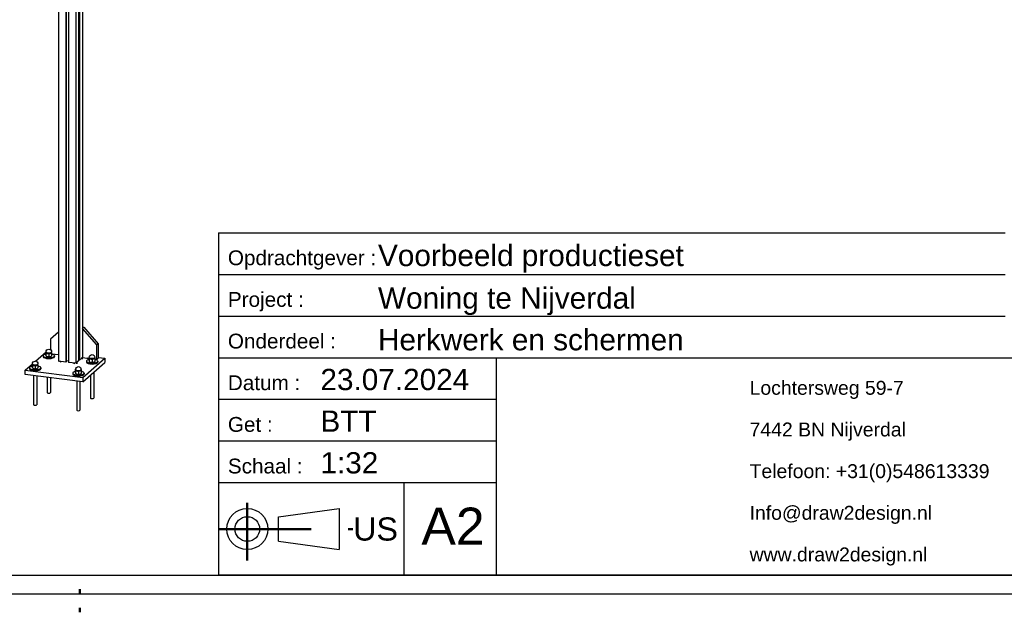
# Model space of a CAD drawing. Header units: millimetres. Extents: x 4464 to 5058, y 2900 to 3320.
# Tile 68 of 110: x 4859 to 4966, y 2903 to 2967. Entities that reach past the tile are written whole.
import ezdxf
from ezdxf.enums import TextEntityAlignment as Align

# ---------------------------------------------------------------- set-up
doc = ezdxf.new("R2010")
doc.units = ezdxf.units.MM
doc.linetypes.add('DOT', pattern=[2, 0.5, -1.5])
doc.linetypes.add('STRICHPUNKT2', pattern=[18.5, 10, -4, 0.5, -4])
doc.layers.get('0').update_dxf_attribs({"linetype": 'CONTINUOUS'})
doc.layers.add('LE_ALL', color=7, linetype='CONTINUOUS', lineweight=50)
doc.layers.add('TXT_YELLOW', color=2, linetype='CONTINUOUS')
doc.styles.add('ARIAL', font='arial.ttf')

# ---------------------------------------------------------------- blocks, each defined once
blk = doc.blocks.new('TFIELD_00005', base_point=(4938.36, 2909.39))
at = {"layer": 'TXT_YELLOW', "style": 'ARIAL'}
for s, p in [('Lochtersweg 59-7', (4938.36, 2927.39)), ('7442 BN Nijverdal', (4938.36, 2922.89)), ('Telefoon: +31(0)548613339', (4938.36, 2918.39)), ('Info@draw2design.nl', (4938.36, 2913.89)), ('www.draw2design.nl', (4938.36, 2909.39))]:
    blk.add_text(s, height=1.5, dxfattribs=at).set_placement(p, align=Align.MIDDLE_LEFT)
blk = doc.blocks.new('FLEX_00004', base_point=(4951.17, 2907.14))
blk.add_blockref('TFIELD_00005', (4938.36, 2909.39))
blk = doc.blocks.new('D2D_00003', base_point=(4911.23, 2909))
blk.add_blockref('FLEX_00004', (4951.17, 2907.14))
blk = doc.blocks.new('TFIELD_00007', base_point=(4902.9, 2912.45))
at = {"layer": 'TXT_YELLOW', "style": 'ARIAL'}
blk.add_text('A2', height=4, dxfattribs=at).set_placement((4902.9, 2912.45), align=Align.MIDDLE_LEFT)
blk = doc.blocks.new('FLEX_00006', base_point=(4906.28, 2912.45))
blk.add_blockref('TFIELD_00007', (4902.9, 2912.45))
blk = doc.blocks.new('TFIELD_00013', base_point=(4895.52, 2912.14))
at = {"layer": 'TXT_YELLOW', "style": 'ARIAL'}
blk.add_text('US', height=2.5, dxfattribs=at).set_placement((4895.52, 2912.14), align=Align.MIDDLE_LEFT)
blk = doc.blocks.new('FLEX_00012', base_point=(4895.52, 2912.14))
blk.add_blockref('TFIELD_00013', (4895.52, 2912.14))
blk = doc.blocks.new('US_00011', base_point=(4885.42, 2912.14))
blk.add_line((4887.45, 2910.81), (4894.01, 2909.92))
blk.add_lwpolyline([(4887.45, 2910.81), (4887.45, 2913.47), (4894.01, 2914.36), (4894.01, 2909.92)])
for radius in [2.22, 1.33]:
    blk.add_circle((4884.09, 2912.14), radius)
at = {"layer": 'LE_ALL', "color": 1, "linetype": 'STRICHPUNKT2'}
for p, q in [((4884.09, 2914.96), (4884.09, 2908.74)), ((4880.99, 2912.14), (4895.86, 2912.14))]:
    blk.add_line(p, q, dxfattribs=at)
blk.add_blockref('FLEX_00012', (4895.52, 2912.14))
blk = doc.blocks.new('SCHRIFE_00015', base_point=(4891.99, 2927.14))
for p, q in [((4880.99, 2944.14), (4965.99, 2944.14)), ((4880.99, 2944.14), (4880.99, 2907.14)), ((4880.99, 2939.64), (4965.99, 2939.64)), ((4880.99, 2935.14), (4965.99, 2935.14)), ((4880.99, 2930.64), (5050.99, 2930.64)), ((4910.99, 2930.64), (4910.99, 2907.14)), ((4910.99, 2926.14), (4880.99, 2926.14)), ((4910.99, 2921.64), (4880.99, 2921.64)), ((4910.99, 2917.14), (4880.99, 2917.14)), ((4900.99, 2917.14), (4900.99, 2907.14)), ((5050.99, 2907.14), (4880.99, 2907.14))]:
    blk.add_line(p, q)
at = {"layer": 'TXT_YELLOW', "style": 'ARIAL'}
for s, p in [('Voorbeeld productieset', (4898.21, 2940.54)), ('Woning te Nijverdal', (4898.21, 2935.94)), ('Herkwerk en schermen', (4898.21, 2931.44)), ('23.07.2024', (4891.99, 2927.14)), ('BTT', (4891.99, 2922.64)), ('1:32', (4891.99, 2918.14))]:
    blk.add_text(s, height=2.3, dxfattribs=at).set_placement(p)
blk = doc.blocks.new('NL_00026', base_point=(4881.99, 2940.64))
at = {"layer": 'TXT_YELLOW', "style": 'ARIAL'}
for s, p in [('Opdrachtgever :', (4881.99, 2940.64)), ('Project :', (4881.99, 2936.14)), ('Onderdeel :', (4881.99, 2931.64)), ('Datum :', (4881.99, 2927.14)), ('Get :', (4881.99, 2922.64)), ('Schaal :', (4881.99, 2918.14))]:
    blk.add_text(s, height=1.6, dxfattribs=at).set_placement(p)
blk = doc.blocks.new('SCHRIFE_00014')
for name, p in [('SCHRIFE_00015', (4891.99, 2927.14)), ('NL_00026', (4881.99, 2940.64))]:
    blk.add_blockref(name, p)
blk = doc.blocks.new('DINA2_00002', base_point=(4470.99, 2907.14))
blk.add_line((4468.99, 2905.14), (5052.99, 2905.14))
blk.add_lwpolyline([(4470.99, 2907.14), (5050.99, 2907.14), (5050.99, 3313.14)])
at = {"layer": 'LE_ALL', "linetype": 'DOT'}
blk.add_line((4865.99, 2903.14), (4865.99, 2907.14), dxfattribs=at)
for name, p in [('SCHRIFE_00014', (0, 0)), ('D2D_00003', (4911.23, 2909)), ('US_00011', (4885.42, 2912.14)), ('FLEX_00006', (4906.28, 2912.45))]:
    blk.add_blockref(name, p)
blk = doc.blocks.new('_ZBL0080_00001')
blk.add_blockref('DINA2_00002', (4470.99, 2907.14))
blk = doc.blocks.new('Profiel 60x60_03096', base_point=(4863.69, 3021.27))
for p, q in [((4863.69, 3021.27), (4863.69, 2930.27)), ((4865.86, 3021.44), (4865.86, 2930.3)), ((4865.9, 3021.47), (4865.9, 2930.4)), ((4865.96, 3021.53), (4865.96, 2930.39)), ((4866.27, 3021.8), (4866.27, 2930.66)), ((4864.49, 3021.17), (4864.49, 2930.17)), ((4864.51, 3021.16), (4864.51, 2930.19)), ((4864.76, 3021.13), (4864.76, 2930.14)), ((4865.56, 3021.17), (4865.56, 2930.04)), ((4864.49, 2930.17), (4863.69, 2930.27)), ((4864.51, 2930.19), (4864.49, 2930.17)), ((4864.76, 2930.27), (4864.51, 2930.3)), ((4865.56, 2930.04), (4864.76, 2930.14)), ((4865.86, 2930.3), (4865.56, 2930.04)), ((4865.9, 2930.44), (4865.86, 2930.45)), ((4865.96, 2930.39), (4865.9, 2930.4)), ((4866.27, 2930.66), (4865.96, 2930.39))]:
    blk.add_line(p, q)
blk = doc.blocks.new('Profiel 60x60_03095')
blk.add_blockref('Profiel 60x60_03096', (4863.69, 3021.27))
blk = doc.blocks.new('Brede Strip 15x200_03099', base_point=(4863.98, 2930.23))
for p, q in [((4861.19, 2930.27), (4862.34, 2931.28)), ((4860.09, 2929.3), (4860.87, 2929.98)), ((4866.33, 2928.51), (4868.68, 2930.59)), ((4867.97, 2930.68), (4868.68, 2930.59)), ((4868.68, 2930.59), (4868.68, 2930.12)), ((4860.09, 2929.3), (4866.33, 2928.51)), ((4860.09, 2928.83), (4860.09, 2929.3)), ((4866.33, 2928.04), (4860.09, 2928.83))]:
    blk.add_line(p, q)
blk.add_lwpolyline([(4866.33, 2928.51), (4866.33, 2928.04), (4868.68, 2930.12)])
for centre, start_param, end_param in [((4863.96, 2930.31), 3.883876, 4.818168), ((4865.44, 2930.13), 3.883876, 4.818168), ((4865.44, 2930.13), 5.454672, 6.283185), ((4866, 2930.62), 5.454672, 6.283185)]:
    blk.add_ellipse(centre, major_axis=(0.233, 0), ratio=0.333333, start_param=start_param, end_param=end_param)
blk = doc.blocks.new('_03101', base_point=(4866.89, 2930.58))
at = {"layer": 'LE_ALL', "color": 1, "linetype": 'STRICHPUNKT2'}
for p, q in [((4863.69, 2930.35), (4863.65, 2930.35)), ((4863.88, 2930.25), (4863.84, 2930.21)), ((4865.36, 2930.06), (4865.32, 2930.02)), ((4865.63, 2930.1), (4865.75, 2930.09)), ((4866.19, 2930.59), (4866.31, 2930.58)), ((4866.89, 2930.58), (4866.87, 2930.57))]:
    blk.add_line(p, q, dxfattribs=at)
blk = doc.blocks.new('_03100')
blk.add_blockref('_03101', (4866.89, 2930.58))
blk = doc.blocks.new('Brede Strip 15x200_03098')
for name, p in [('Brede Strip 15x200_03099', (4863.98, 2930.23)), ('_03100', (0, 0))]:
    blk.add_blockref(name, p)
blk = doc.blocks.new('Carrosseriering M12 (ISO 7093 _ DIN 9021)_03106', base_point=(4860.55, 2929.46))
for p, q in [((4860.55, 2929.56), (4860.55, 2929.46)), ((4861.78, 2929.56), (4861.78, 2929.46))]:
    blk.add_line(p, q)
for centre, start_param, end_param in [((4861.17, 2929.56), 2.124058, 3.141593), ((4861.17, 2929.56), 3.141593, 6.283185), ((4861.17, 2929.46), 3.141593, 6.283185), ((4861.17, 2929.56), 6.283185, 7.30072)]:
    blk.add_ellipse(centre, major_axis=(0.617, 0), ratio=0.333333, start_param=start_param, end_param=end_param)
blk = doc.blocks.new('Carrosseriering M12 (ISO 7093 _ DIN 9021)_03105')
blk.add_blockref('Carrosseriering M12 (ISO 7093 _ DIN 9021)_03106', (4860.55, 2929.46))
blk = doc.blocks.new('Hoge dopmoer (DIN 1587)-M12_03108', base_point=(4861.47, 2929.89))
for p, q in [((4860.87, 2929.86), (4860.84, 2929.91)), ((4860.87, 2929.88), (4860.87, 2929.97)), ((4860.9, 2929.79), (4860.87, 2929.86)), ((4860.9, 2929.5), (4860.9, 2929.79)), ((4861.06, 2929.79), (4860.9, 2929.79)), ((4861.22, 2929.75), (4861.06, 2929.79)), ((4861.36, 2929.8), (4861.22, 2929.75)), ((4861.47, 2929.88), (4861.47, 2929.97)), ((4860.84, 2929.62), (4860.87, 2929.55)), ((4860.87, 2929.55), (4860.9, 2929.5)), ((4860.9, 2929.5), (4861.06, 2929.47)), ((4861.06, 2929.47), (4861.22, 2929.46)), ((4861.22, 2929.46), (4861.22, 2929.75))]:
    blk.add_line(p, q)
for points in [[(4860.84, 2929.62), (4860.84, 2929.91), (4860.87, 2929.92)], [(4861.22, 2929.46), (4861.36, 2929.49), (4861.49, 2929.54), (4861.49, 2929.83)], [(4861.47, 2929.89), (4861.49, 2929.83), (4861.36, 2929.8)]]:
    blk.add_lwpolyline(points)
blk.add_lwpolyline([(4860.87, 2929.97, -0.414214), (4861.17, 2930.27, -0.414214), (4861.47, 2929.97)], format="xyb")
for centre, start_param, end_param in [((4861.17, 2929.97), 3.141593, 6.283185), ((4861.17, 2929.88), 3.141593, 3.303824), ((4861.17, 2929.88), 3.303824, 4.351022), ((4861.17, 2929.88), 4.351022, 5.398219), ((4861.17, 2929.88), 5.398219, 6.283185)]:
    blk.add_ellipse(centre, major_axis=(0.3, 0), ratio=0.333333, start_param=start_param, end_param=end_param)
blk = doc.blocks.new('Hoge dopmoer (DIN 1587)-M12_03107')
blk.add_blockref('Hoge dopmoer (DIN 1587)-M12_03108', (4861.47, 2929.89))
blk = doc.blocks.new('Draadstang-M12x140_03110', base_point=(4861.34, 2928.67))
for p, q in [((4861, 2928.71), (4861, 2925.57)), ((4861.34, 2928.67), (4861.34, 2925.57))]:
    blk.add_line(p, q)
blk.add_ellipse((4861.17, 2925.57), major_axis=(0.17, 0), ratio=0.333333, start_param=3.141593, end_param=6.283185)
blk = doc.blocks.new('Draadstang-M12x140_03109')
blk.add_blockref('Draadstang-M12x140_03110', (4861.34, 2928.67))
blk = doc.blocks.new('Montage_03103')
for name in ['Hoge dopmoer (DIN 1587)-M12_03107', 'Carrosseriering M12 (ISO 7093 _ DIN 9021)_03105', 'Draadstang-M12x140_03109']:
    blk.add_blockref(name, (0, 0))
blk = doc.blocks.new('Carrosseriering M12 (ISO 7093 _ DIN 9021)_03114', base_point=(4866.7, 2930.17))
for p, q in [((4866.7, 2930.27), (4866.7, 2930.17)), ((4867.93, 2930.27), (4867.93, 2930.17))]:
    blk.add_line(p, q)
for centre, start_param, end_param in [((4867.32, 2930.27), 2.124058, 3.141593), ((4867.32, 2930.27), 3.141593, 6.283185), ((4867.32, 2930.17), 3.141593, 6.283185), ((4867.32, 2930.27), 6.283185, 7.30072)]:
    blk.add_ellipse(centre, major_axis=(0.617, 0), ratio=0.333333, start_param=start_param, end_param=end_param)
blk = doc.blocks.new('Carrosseriering M12 (ISO 7093 _ DIN 9021)_03113')
blk.add_blockref('Carrosseriering M12 (ISO 7093 _ DIN 9021)_03114', (4866.7, 2930.17))
blk = doc.blocks.new('Hoge dopmoer (DIN 1587)-M12_03116', base_point=(4867.62, 2930.6))
for p, q in [((4867.02, 2930.57), (4866.99, 2930.62)), ((4866.99, 2930.33), (4867.02, 2930.26)), ((4867.02, 2930.59), (4867.02, 2930.68)), ((4867.05, 2930.5), (4867.02, 2930.57)), ((4867.02, 2930.26), (4867.05, 2930.21)), ((4867.05, 2930.21), (4867.05, 2930.5)), ((4867.21, 2930.5), (4867.05, 2930.5)), ((4867.05, 2930.21), (4867.21, 2930.18)), ((4867.37, 2930.46), (4867.21, 2930.5)), ((4867.21, 2930.18), (4867.37, 2930.17)), ((4867.51, 2930.51), (4867.37, 2930.46)), ((4867.37, 2930.17), (4867.37, 2930.46)), ((4867.62, 2930.59), (4867.62, 2930.68))]:
    blk.add_line(p, q)
blk.add_lwpolyline([(4867.02, 2930.68, -0.414214), (4867.32, 2930.98, -0.414214), (4867.62, 2930.68)], format="xyb")
for points in [[(4866.99, 2930.33), (4866.99, 2930.62), (4867.02, 2930.63)], [(4867.37, 2930.17), (4867.51, 2930.2), (4867.64, 2930.25), (4867.64, 2930.54)], [(4867.62, 2930.6), (4867.64, 2930.54), (4867.51, 2930.51)]]:
    blk.add_lwpolyline(points)
for centre, start_param, end_param in [((4867.32, 2930.68), 3.141593, 6.283185), ((4867.32, 2930.59), 3.141593, 3.303824), ((4867.32, 2930.59), 3.303824, 4.351022), ((4867.32, 2930.59), 4.351022, 5.398219), ((4867.32, 2930.59), 5.398219, 6.283185)]:
    blk.add_ellipse(centre, major_axis=(0.3, 0), ratio=0.333333, start_param=start_param, end_param=end_param)
blk = doc.blocks.new('Hoge dopmoer (DIN 1587)-M12_03115')
blk.add_blockref('Hoge dopmoer (DIN 1587)-M12_03116', (4867.62, 2930.6))
blk = doc.blocks.new('Draadstang-M12x140_03118', base_point=(4867.49, 2929.06))
for p, q in [((4867.15, 2928.76), (4867.15, 2926.28)), ((4867.49, 2929.06), (4867.49, 2926.28))]:
    blk.add_line(p, q)
blk.add_ellipse((4867.32, 2926.28), major_axis=(0.17, 0), ratio=0.333333, start_param=3.141593, end_param=6.283185)
blk = doc.blocks.new('Draadstang-M12x140_03117')
blk.add_blockref('Draadstang-M12x140_03118', (4867.49, 2929.06))
blk = doc.blocks.new('Montage_03111')
for name in ['Hoge dopmoer (DIN 1587)-M12_03115', 'Carrosseriering M12 (ISO 7093 _ DIN 9021)_03113', 'Draadstang-M12x140_03117']:
    blk.add_blockref(name, (0, 0))
blk = doc.blocks.new('Carrosseriering M12 (ISO 7093 _ DIN 9021)_03122', base_point=(4862.02, 2930.76))
for p, q in [((4862.02, 2930.86), (4862.02, 2930.76)), ((4863.26, 2930.86), (4863.26, 2930.76))]:
    blk.add_line(p, q)
for centre, start_param, end_param in [((4862.64, 2930.86), 2.124058, 3.141593), ((4862.64, 2930.86), 3.141593, 6.283185), ((4862.64, 2930.86), 6.283185, 7.30072), ((4862.64, 2930.76), 3.141593, 6.283185)]:
    blk.add_ellipse(centre, major_axis=(0.617, 0), ratio=0.333333, start_param=start_param, end_param=end_param)
blk = doc.blocks.new('Carrosseriering M12 (ISO 7093 _ DIN 9021)_03121')
blk.add_blockref('Carrosseriering M12 (ISO 7093 _ DIN 9021)_03122', (4862.02, 2930.76))
blk = doc.blocks.new('Hoge dopmoer (DIN 1587)-M12_03124', base_point=(4862.94, 2931.19))
for p, q in [((4862.34, 2931.16), (4862.31, 2931.21)), ((4862.31, 2930.92), (4862.34, 2930.85)), ((4862.34, 2931.18), (4862.34, 2931.27)), ((4862.37, 2931.09), (4862.34, 2931.16)), ((4862.34, 2930.85), (4862.37, 2930.8)), ((4862.37, 2930.8), (4862.37, 2931.09)), ((4862.53, 2931.08), (4862.37, 2931.09)), ((4862.69, 2931.05), (4862.53, 2931.08)), ((4862.83, 2931.1), (4862.69, 2931.05)), ((4862.69, 2930.76), (4862.69, 2931.05)), ((4862.94, 2931.18), (4862.94, 2931.27)), ((4862.37, 2930.8), (4862.53, 2930.77)), ((4862.53, 2930.77), (4862.69, 2930.76))]:
    blk.add_line(p, q)
for points in [[(4862.31, 2930.92), (4862.31, 2931.21), (4862.34, 2931.22)], [(4862.69, 2930.76), (4862.83, 2930.79), (4862.96, 2930.83), (4862.96, 2931.13)], [(4862.94, 2931.19), (4862.96, 2931.13), (4862.83, 2931.1)]]:
    blk.add_lwpolyline(points)
blk.add_lwpolyline([(4862.34, 2931.27, -0.414214), (4862.64, 2931.57, -0.414214), (4862.94, 2931.27)], format="xyb")
for centre, start_param, end_param in [((4862.64, 2931.27), 3.141593, 6.283185), ((4862.64, 2931.18), 3.141593, 3.303824), ((4862.64, 2931.18), 3.303824, 4.351022), ((4862.64, 2931.18), 4.351022, 5.398219), ((4862.64, 2931.18), 5.398219, 6.283185)]:
    blk.add_ellipse(centre, major_axis=(0.3, 0), ratio=0.333333, start_param=start_param, end_param=end_param)
blk = doc.blocks.new('Hoge dopmoer (DIN 1587)-M12_03123')
blk.add_blockref('Hoge dopmoer (DIN 1587)-M12_03124', (4862.94, 2931.19))
blk = doc.blocks.new('Draadstang-M12x140_03126', base_point=(4862.81, 2928.49))
for p, q in [((4862.47, 2928.53), (4862.47, 2926.87)), ((4862.81, 2928.49), (4862.81, 2926.87))]:
    blk.add_line(p, q)
blk.add_ellipse((4862.64, 2926.87), major_axis=(0.17, 0), ratio=0.333333, start_param=3.141593, end_param=6.283185)
blk = doc.blocks.new('Draadstang-M12x140_03125')
blk.add_blockref('Draadstang-M12x140_03126', (4862.81, 2928.49))
blk = doc.blocks.new('Montage_03119')
for name in ['Carrosseriering M12 (ISO 7093 _ DIN 9021)_03121', 'Hoge dopmoer (DIN 1587)-M12_03123', 'Draadstang-M12x140_03125']:
    blk.add_blockref(name, (0, 0))
blk = doc.blocks.new('Carrosseriering M12 (ISO 7093 _ DIN 9021)_03130', base_point=(4865.23, 2928.87))
for p, q in [((4865.23, 2928.98), (4865.23, 2928.87)), ((4866.46, 2928.98), (4866.46, 2928.87))]:
    blk.add_line(p, q)
for centre, start_param, end_param in [((4865.84, 2928.98), 2.124058, 3.141593), ((4865.84, 2928.98), 3.141593, 6.283185), ((4865.84, 2928.87), 3.141593, 6.283185), ((4865.84, 2928.98), 6.283185, 7.30072)]:
    blk.add_ellipse(centre, major_axis=(0.617, 0), ratio=0.333333, start_param=start_param, end_param=end_param)
blk = doc.blocks.new('Carrosseriering M12 (ISO 7093 _ DIN 9021)_03129')
blk.add_blockref('Carrosseriering M12 (ISO 7093 _ DIN 9021)_03130', (4865.23, 2928.87))
blk = doc.blocks.new('Hoge dopmoer (DIN 1587)-M12_03132', base_point=(4866.14, 2929.3))
for p, q in [((4865.55, 2929.27), (4865.52, 2929.32)), ((4865.52, 2929.03), (4865.55, 2928.96)), ((4865.54, 2929.29), (4865.54, 2929.38)), ((4865.57, 2929.2), (4865.55, 2929.27)), ((4865.55, 2928.96), (4865.57, 2928.91)), ((4865.57, 2928.91), (4865.57, 2929.2)), ((4865.74, 2929.2), (4865.57, 2929.2)), ((4865.57, 2928.91), (4865.74, 2928.88)), ((4865.9, 2929.16), (4865.74, 2929.2)), ((4865.74, 2928.88), (4865.9, 2928.87)), ((4866.03, 2929.21), (4865.9, 2929.16)), ((4865.9, 2928.87), (4865.9, 2929.16)), ((4866.14, 2929.29), (4866.14, 2929.38))]:
    blk.add_line(p, q)
for points in [[(4865.52, 2929.03), (4865.52, 2929.32), (4865.54, 2929.33)], [(4865.9, 2928.87), (4866.03, 2928.9), (4866.17, 2928.95), (4866.17, 2929.24)], [(4866.14, 2929.3), (4866.17, 2929.24), (4866.03, 2929.21)]]:
    blk.add_lwpolyline(points)
blk.add_lwpolyline([(4865.54, 2929.38, -0.414214), (4865.84, 2929.68, -0.414214), (4866.14, 2929.38)], format="xyb")
for centre, start_param, end_param in [((4865.84, 2929.38), 3.141593, 6.283185), ((4865.84, 2929.29), 3.141593, 3.303824), ((4865.84, 2929.29), 3.303824, 4.351022), ((4865.84, 2929.29), 4.351022, 5.398219), ((4865.84, 2929.29), 5.398219, 6.283185)]:
    blk.add_ellipse(centre, major_axis=(0.3, 0), ratio=0.333333, start_param=start_param, end_param=end_param)
blk = doc.blocks.new('Hoge dopmoer (DIN 1587)-M12_03131')
blk.add_blockref('Hoge dopmoer (DIN 1587)-M12_03132', (4866.14, 2929.3))
blk = doc.blocks.new('Draadstang-M12x140_03134', base_point=(4866.01, 2928.08))
for p, q in [((4865.67, 2928.12), (4865.67, 2924.98)), ((4866.01, 2928.08), (4866.01, 2924.98))]:
    blk.add_line(p, q)
blk.add_ellipse((4865.84, 2924.98), major_axis=(0.17, 0), ratio=0.333333, start_param=3.141593, end_param=6.283185)
blk = doc.blocks.new('Draadstang-M12x140_03133')
blk.add_blockref('Draadstang-M12x140_03134', (4866.01, 2928.08))
blk = doc.blocks.new('Montage_03127')
for name in ['Carrosseriering M12 (ISO 7093 _ DIN 9021)_03129', 'Hoge dopmoer (DIN 1587)-M12_03131', 'Draadstang-M12x140_03133']:
    blk.add_blockref(name, (0, 0))
blk = doc.blocks.new('Montage voetplaat_03102')
for name in ['Montage_03119', 'Montage_03111', 'Montage_03103', 'Montage_03127']:
    blk.add_blockref(name, (0, 0))
blk = doc.blocks.new('Voetplaat + montage_03097')
for name in ['Brede Strip 15x200_03098', 'Montage voetplaat_03102']:
    blk.add_blockref(name, (0, 0))
blk = doc.blocks.new('Plaatwerk D_ 12_03183', base_point=(4862.84, 2932.66))
for p, q in [((4863.69, 2933.41), (4862.84, 2932.66)), ((4866.41, 2933.93), (4866.27, 2933.8)), ((4862.84, 2932.66), (4862.84, 2931.5)), ((4867.97, 2932.16), (4867.83, 2932.03)), ((4862.96, 2931.08), (4863.69, 2930.98)), ((4866.27, 2930.66), (4866.99, 2930.57)), ((4867.64, 2930.49), (4867.83, 2930.46))]:
    blk.add_line(p, q)
for points in [[(4866.27, 2933.94), (4866.41, 2933.93), (4867.97, 2932.16), (4867.97, 2930.59), (4867.83, 2930.46)], [(4867.83, 2930.46), (4867.83, 2932.03), (4866.27, 2933.8)]]:
    blk.add_lwpolyline(points)
blk = doc.blocks.new('Plaatwerk D_ 12_03182')
blk.add_blockref('Plaatwerk D_ 12_03183', (4862.84, 2932.66))
blk = doc.blocks.new('Schoren + montage_03181')
blk.add_blockref('Plaatwerk D_ 12_03182', (0, 0))
blk = doc.blocks.new('Eind koker - ihw op maat maken_03094')
for name in ['Profiel 60x60_03095', 'Schoren + montage_03181', 'Voetplaat + montage_03097']:
    blk.add_blockref(name, (0, 0))
blk = doc.blocks.new('_A3D0207_02745')
blk.add_blockref('Eind koker - ihw op maat maken_03094', (0, 0))
blk = doc.blocks.new('_ANS0207_02744')
blk.add_blockref('_A3D0207_02745', (0, 0))

msp = doc.modelspace()

# ---------------------------------------------------------------- block references
for name in ['_ZBL0080_00001', '_ANS0207_02744']:
    msp.add_blockref(name, (0, 0))

doc.saveas('drawing.dxf')
